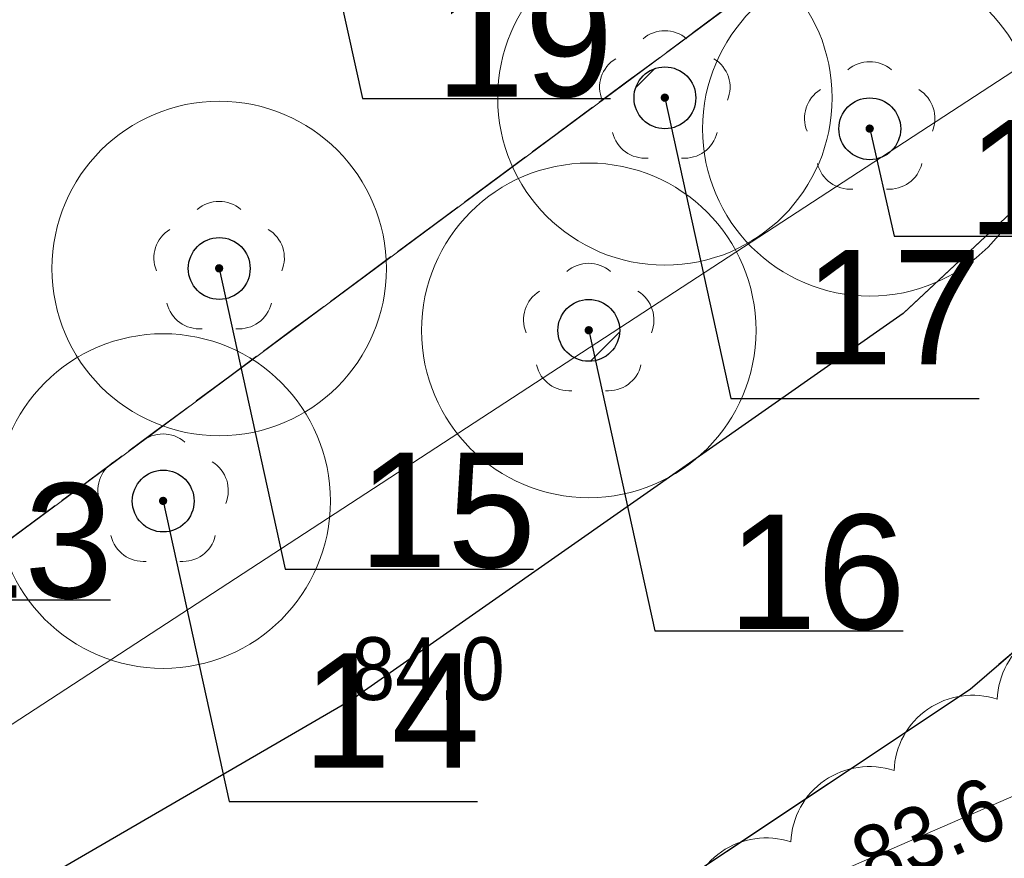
# Model space of a CAD drawing. Header units: metres. Extents: x 6540907 to 6541833, y 5893434 to 5894895.
# Tile 8 of 256: x 6540972 to 6540983, y 5893589 to 5893599. Entities that reach past the tile are written whole.
import ezdxf
from ezdxf import colors
from ezdxf.entities.mleader import LeaderData, LeaderLine
from ezdxf.enums import TextEntityAlignment as Align
from ezdxf.math import Vec2, Vec3

# ---------------------------------------------------------------- set-up
doc = ezdxf.new("R2010")
doc.units = ezdxf.units.M
doc.header["$MEASUREMENT"] = 0
for name, pattern in [('1.5_0.5', [2, 1.5, -0.5]), ('219-500', [0, 0]), ('egug-500', [1, 0.5, -0.5])]:
    doc.linetypes.add(name, pattern=pattern)
doc.layers.get('0').update_dxf_attribs({"color": 2, "linetype": 'CONTINUOUS', "lineweight": 5})
for name, color, linetype, lineweight in [('218-kontur użytku gruntowego', 251, 'CONTINUOUS', 9), ('219-działka ewidencyjna', 152, 'CONTINUOUS', 18), ('drzewo liściaste', 251, 'CONTINUOUS', 9), ('jezdnia', 251, 'CONTINUOUS', 9), ('krawężnik', 251, 'CONTINUOUS', 9), ('pikieta naturalna', 251, 'CONTINUOUS', 9), ('pikieta naturalna-Atr2', 251, 'CONTINUOUS', 9), ('przewód elektroenergetyczny podziemny', 251, 'CONTINUOUS', 9), ('rzędna-Atr2', 251, 'CONTINUOUS', 9), ('z_i_drzewa_liściste_korony', 66, 'CONTINUOUS', 20), ('z_i_drzewa_opis', 7, 'CONTINUOUS', 25)]:
    doc.layers.add(name, color=color, linetype=linetype, lineweight=lineweight)
doc.layers.add('z_i_masywy_grupy', color=7, linetype='CONTINUOUS', lineweight=13, true_color=0x7f926c)
doc.styles.add('Opisowy', font='arial.ttf')
doc.styles.get("Standard").update_dxf_attribs({"font": 'Arial', "width": 0.75})

# ---------------------------------------------------------------- blocks, each defined once
blk = doc.blocks.new('PW01')
at = {"linetype": 'Continuous', "lineweight": 13}
h = blk.add_hatch(color=0, dxfattribs=at)
edge = h.paths.add_edge_path()
edge.add_arc((0, 0), 0.045, 0, 360)
blk = doc.blocks.new('OP021')
at = {"linetype": 'Continuous', "lineweight": 13}
h = blk.add_hatch(color=0, dxfattribs=at)
edge = h.paths.add_edge_path()
edge.add_arc((0, 0), 0.05, 0, 360)
at = {"color": 0, "linetype": 'Continuous', "lineweight": 13}
for centre, start, end in [((0, 0.4), 49.272, 130.728), ((-0.38, 0.124), 121.308, 202.548), ((0.38, 0.124), 337.452, 58.692), ((-0.235, -0.324), 193.221, 274.871), ((0.235, -0.324), 265.129, 346.779)]:
    blk.add_arc(centre, 0.4, start, end, dxfattribs=at)
blk = doc.blocks.new('_None')
blk = doc.blocks.new('punkt')
h = blk.add_hatch()
h.set_pattern_fill('ANSI32', color=256, scale=0.2)
h.set_pattern_definition([(45, (-4781848.87, -5644337.08), (-1.34703841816, 1.34703841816), []), (45, (-4781847.972, -5644337.08), (-1.34703841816, 1.34703841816), [])])
edge = h.paths.add_edge_path()
edge.add_arc((0, 0), 0.243, 0, 360)
blk.add_circle((0, 0), 0.243)

msp = doc.modelspace()

# ---------------------------------------------------------------- linework, layer by layer
at = {"layer": '218-kontur użytku gruntowego', "linetype": 'egug-500', "lineweight": 18, "flags": 128}
for points in [[(6540986.55, 5893603.823), (6540919.14, 5893553.873)], [(6540919.14, 5893553.873), (6540986.55, 5893603.823)]]:
    msp.add_lwpolyline(points, dxfattribs=at)
at = {"layer": '219-działka ewidencyjna', "linetype": '219-500', "lineweight": 18, "flags": 128}
msp.add_lwpolyline([(6540986.55, 5893603.823), (6540919.14, 5893553.873)], dxfattribs=at)
at = {"layer": 'jezdnia', "linetype": '1.5_0.5', "lineweight": 18, "flags": 128}
msp.add_lwpolyline([(6540921.23, 5893551.933), (6540924.81, 5893548.553), (6540929.08, 5893553.073), (6540942.44, 5893566.903), (6540948.83, 5893570.673), (6540957.35, 5893575.643), (6540959.24, 5893576.693), (6540967.4, 5893581.433), (6540969.59, 5893582.733), (6540972.14, 5893584.133), (6540973.93, 5893585.133), (6540977.19, 5893587.023), (6540983.03, 5893590.913), (6540987.16, 5893594.463), (6540988.5, 5893595.803), (6540993.97, 5893601.253), (6540998.31, 5893606.163), (6541001.31, 5893610.353), (6541002.44, 5893611.973), (6541003.89, 5893613.983), (6541005.24, 5893615.203), (6541007.68, 5893616.123), (6541010.72, 5893616.493), (6541014.25, 5893615.853), (6541018.77, 5893614.053), (6541020.68, 5893616.033), (6541015.79, 5893620.743), (6541014.35, 5893622.973), (6541014.44, 5893625.493), (6541015.79, 5893627.063), (6541031.2, 5893636.723), (6541029.11, 5893639.573), (6541014.27, 5893631.143), (6541013.09, 5893631.253), (6541012.73, 5893632.283), (6541014.9, 5893639.033), (6541015.56, 5893640.763), (6541016.28, 5893642.473), (6541018.17, 5893645.953), (6541014.81, 5893647.663), (6541010.45, 5893637.273), (6541005.96, 5893626.093), (6541002.87, 5893619.843), (6540997.93, 5893612.263), (6540994.91, 5893608.243), (6540988.4, 5893601.173), (6540982.23, 5893595.403), (6540975.63, 5893590.783), (6540966.12, 5893585.263), (6540958.27, 5893580.933), (6540948.75, 5893575.423), (6540936.8, 5893567.973), (6540932.82, 5893564.933)], close=True, dxfattribs=at)
at = {"layer": 'krawężnik', "linetype": 'Continuous', "lineweight": 25, "flags": 128}
for points in [[(6541014.81, 5893647.663), (6541010.45, 5893637.273), (6541005.96, 5893626.093), (6541002.87, 5893619.843), (6540997.93, 5893612.263), (6540994.91, 5893608.243), (6540988.4, 5893601.173), (6540982.23, 5893595.403), (6540975.63, 5893590.783), (6540966.12, 5893585.263), (6540958.27, 5893580.933)], [(6540924.81, 5893548.553), (6540929.08, 5893553.073), (6540942.44, 5893566.903), (6540948.83, 5893570.673), (6540957.35, 5893575.643), (6540959.24, 5893576.693), (6540967.4, 5893581.433), (6540969.59, 5893582.733), (6540972.14, 5893584.133), (6540973.93, 5893585.133), (6540977.19, 5893587.023), (6540983.03, 5893590.913), (6540987.16, 5893594.463), (6540988.5, 5893595.803), (6540993.97, 5893601.253), (6540998.31, 5893606.163), (6541001.31, 5893610.353), (6541002.44, 5893611.973), (6541003.89, 5893613.983), (6541005.24, 5893615.203), (6541007.68, 5893616.123), (6541010.72, 5893616.493), (6541014.25, 5893615.853), (6541018.77, 5893614.053)]]:
    msp.add_lwpolyline(points, dxfattribs=at)
at = {"layer": 'przewód elektroenergetyczny podziemny', "linetype": 'Continuous', "lineweight": 18, "flags": 128}
for points in [[(6540949.3, 5893575.973), (6540983.91, 5893598.533), (6540995.37, 5893610.173), (6541000.93, 5893619.413), (6541019.64, 5893635.093)], [(6540953.59, 5893572.953), (6540954.1, 5893572.033), (6540965.76, 5893579.033), (6540967.15, 5893579.833), (6540968.86, 5893579.673), (6540971.41, 5893581.263), (6540972.95, 5893583.193), (6540974.46, 5893584.073), (6540976.09, 5893585.773), (6540978.74, 5893586.783), (6540981.03, 5893588.543), (6540984.37, 5893589.993), (6540988.17, 5893593.093), (6540990.95, 5893595.373), (6540992.77, 5893597.893), (6540995.48, 5893600.373), (6540998.04, 5893603.413), (6540997.07, 5893604.133)]]:
    msp.add_lwpolyline(points, dxfattribs=at)
at = {"layer": 'z_i_drzewa_liściste_korony', "linetype": 'Continuous'}
for centre in [(6540979.381, 5893597.981), (6540981.831, 5893597.611), (6540974.051, 5893595.941), (6540978.471, 5893595.201), (6540973.381, 5893593.161)]:
    msp.add_circle(centre, 2, dxfattribs=at)
at = {"layer": 'z_i_masywy_grupy', "linetype": 'Continuous'}
msp.add_lwpolyline([(6540984.589, 5893591.643, 0.5), (6540983.355, 5893590.791, 0.5), (6540982.121, 5893589.939, 0.5), (6540980.887, 5893589.086, 0.5), (6540979.652, 5893588.234, 0.5)], format="xyb", dxfattribs=at)

# ---------------------------------------------------------------- block references
at = {"layer": 'drzewo liściaste', "linetype": 'Continuous', "lineweight": 18}
for p in [(6540979.38, 5893597.983), (6540979.38, 5893597.983), (6540979.38, 5893597.983), (6540981.83, 5893597.613), (6540981.83, 5893597.613), (6540981.83, 5893597.613), (6540974.05, 5893595.943), (6540974.05, 5893595.943), (6540974.05, 5893595.943), (6540978.47, 5893595.203), (6540978.47, 5893595.203), (6540978.47, 5893595.203), (6540973.38, 5893593.163), (6540973.38, 5893593.163), (6540973.38, 5893593.163)]:
    msp.add_blockref('OP021', p, dxfattribs=at)
at = {"layer": 'pikieta naturalna', "linetype": 'Continuous', "lineweight": 13}
msp.add_blockref('PW01', (6540975.63, 5893590.783), dxfattribs=at)
at = {"layer": 'z_i_drzewa_opis', "ltscale": 0.01, "xscale": 1.520278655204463, "yscale": 1.520278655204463, "zscale": 1.520278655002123}
for p in [(6540979.381, 5893597.981), (6540981.831, 5893597.611), (6540974.051, 5893595.941), (6540978.471, 5893595.201), (6540973.381, 5893593.161)]:
    msp.add_blockref('punkt', p, dxfattribs=at)

# ---------------------------------------------------------------- texts
at = {"layer": 'pikieta naturalna-Atr2', "width": 0.9}
msp.add_text('84.0', height=0.75, dxfattribs=at).set_placement((6540975.63, 5893590.783))
at = {"layer": 'rzędna-Atr2', "width": 0.9}
msp.add_text('83.6', height=0.75, rotation=23.467, dxfattribs=at).set_placement((6540981.69, 5893588.823), align=Align.MIDDLE_LEFT)

# ---------------------------------------------------------------- leaders
at = {"layer": 'z_i_drzewa_opis'}
ml = msp.add_multileader_mtext('Standard', dxfattribs=at)
ml.set_content('19', color=256, style='Opisowy')
ml.set_leader_properties()
ml.set_arrow_properties(name='NONE')
ml.build(insert=Vec2(0, 0))
ml.multileader.update_dxf_attribs({"has_dogleg": 0, "text_left_attachment_type": 6, "text_right_attachment_type": 5, "text_top_attachment_type": 0, "text_bottom_attachment_type": 0, "dogleg_length": 1.914, "arrow_head_size": 7.005})
ctx = ml.context
ctx.base_point, ctx.char_height, ctx.arrow_head_size, ctx.landing_gap_size, ctx.plane_origin = Vec3(6540975.763, 5893597.973), 1.3683, 7.005, 0.876, Vec3(6540968.392, 5893593.588)
ctx.left_attachment, ctx.right_attachment, ctx.attachment_type = 6, 5, 2
notes = []
notes.append((ctx, [(1, (1, 1, 0), (6540972.722, 5893597.973), (1, 0), 3.041, [(0, [(6540974.974, 5893601.565), (6540975.763, 5893597.973), (6540975.763, 5893597.973), (6540975.763, 5893597.973), (6540975.763, 5893597.973), (6540975.763, 5893597.973), (6540975.763, 5893597.973), (6540975.763, 5893597.973), (6540975.763, 5893597.973), (6540975.763, 5893597.973), (6540975.763, 5893597.973), (6540975.763, 5893597.973), (6540975.763, 5893597.973), (6540975.763, 5893597.973), (6540975.763, 5893597.973), (6540975.763, 5893597.973), (6540975.763, 5893597.973), (6540975.763, 5893597.973), (6540975.763, 5893597.973), (6540975.763, 5893597.973), (6540975.763, 5893597.973), (6540975.763, 5893597.973), (6540975.763, 5893597.973), (6540975.763, 5893597.973), (6540975.763, 5893597.973), (6540975.763, 5893597.973), (6540975.763, 5893597.973), (6540975.763, 5893597.973), (6540975.763, 5893597.973), (6540975.763, 5893597.973), (6540975.763, 5893597.973), (6540975.763, 5893597.973), (6540975.763, 5893597.973), (6540975.763, 5893597.973), (6540975.763, 5893597.973), (6540975.763, 5893597.973), (6540975.763, 5893597.973), (6540975.763, 5893597.973), (6540975.763, 5893597.973), (6540975.763, 5893597.973), (6540975.763, 5893597.973), (6540975.763, 5893597.973), (6540975.763, 5893597.973), (6540975.763, 5893597.973), (6540975.763, 5893597.973), (6540975.763, 5893597.973), (6540975.763, 5893597.973), (6540975.763, 5893597.973), (6540975.763, 5893597.973), (6540975.763, 5893597.973), (6540975.763, 5893597.973), (6540975.763, 5893597.973), (6540975.763, 5893597.973), (6540975.763, 5893597.973), (6540975.763, 5893597.973), (6540975.763, 5893597.973), (6540975.763, 5893597.973), (6540975.763, 5893597.973), (6540975.763, 5893597.973), (6540975.763, 5893597.973), (6540975.763, 5893597.973), (6540975.763, 5893597.973), (6540975.763, 5893597.973), (6540975.763, 5893597.973), (6540975.763, 5893597.973), (6540975.763, 5893597.973), (6540975.763, 5893597.973), (6540975.763, 5893597.973), (6540975.763, 5893597.973), (6540975.763, 5893597.973), (6540975.763, 5893597.973), (6540975.763, 5893597.973), (6540975.763, 5893597.973), (6540975.763, 5893597.973), (6540975.763, 5893597.973), (6540975.763, 5893597.973), (6540975.763, 5893597.973), (6540975.763, 5893597.973), (6540975.763, 5893597.973), (6540975.763, 5893597.973), (6540975.763, 5893597.973), (6540975.763, 5893597.973), (6540975.763, 5893597.973), (6540975.763, 5893597.973), (6540975.763, 5893597.973), (6540975.763, 5893597.973), (6540975.763, 5893597.973), (6540975.763, 5893597.973), (6540975.763, 5893597.973), (6540975.763, 5893597.973), (6540975.763, 5893597.973), (6540975.763, 5893597.973), (6540975.763, 5893597.973), (6540975.763, 5893597.973), (6540975.763, 5893597.973), (6540975.763, 5893597.973), (6540975.763, 5893597.973), (6540975.763, 5893597.973), (6540975.763, 5893597.973), (6540975.763, 5893597.973), (6540975.763, 5893597.973), (6540975.763, 5893597.973), (6540975.763, 5893597.973), (6540975.763, 5893597.973), (6540975.763, 5893597.973), (6540975.763, 5893597.973), (6540975.763, 5893597.973), (6540975.763, 5893597.973), (6540975.763, 5893597.973), (6540975.763, 5893597.973), (6540975.763, 5893597.973), (6540975.763, 5893597.973), (6540975.763, 5893597.973), (6540975.763, 5893597.973), (6540975.763, 5893597.973), (6540975.763, 5893597.973), (6540975.763, 5893597.973), (6540975.763, 5893597.973), (6540975.763, 5893597.973), (6540975.763, 5893597.973), (6540975.763, 5893597.973), (6540975.763, 5893597.973), (6540975.763, 5893597.973), (6540975.763, 5893597.973), (6540975.763, 5893597.973), (6540975.763, 5893597.973), (6540975.763, 5893597.973), (6540975.763, 5893597.973)], 256, [])])]))
ctx.mtext.insert, ctx.mtext.flow_direction = Vec3(6540976.638, 5893599.364), 5
ml = msp.add_multileader_mtext('Standard', dxfattribs=at)
ml.set_content('17', color=256, style='Opisowy')
ml.set_leader_properties()
ml.set_arrow_properties(name='NONE')
ml.build(insert=Vec2(0, 0))
ml.multileader.update_dxf_attribs({"has_dogleg": 0, "text_left_attachment_type": 6, "text_right_attachment_type": 5, "text_top_attachment_type": 0, "text_bottom_attachment_type": 0, "dogleg_length": 1.914, "arrow_head_size": 7.005})
ctx = ml.context
ctx.base_point, ctx.char_height, ctx.arrow_head_size, ctx.landing_gap_size, ctx.plane_origin = Vec3(6540980.17, 5893594.388), 1.3683, 7.005, 0.876, Vec3(6540972.798, 5893590.004)
ctx.left_attachment, ctx.right_attachment, ctx.attachment_type = 6, 5, 2
notes.append((ctx, [(1, (1, 1, 0), (6540977.129, 5893594.388), (1, 0), 3.041, [(0, [(6540979.381, 5893597.981), (6540980.17, 5893594.388), (6540980.17, 5893594.388), (6540980.17, 5893594.388), (6540980.17, 5893594.388), (6540980.17, 5893594.388), (6540980.17, 5893594.388), (6540980.17, 5893594.388), (6540980.17, 5893594.388), (6540980.17, 5893594.388), (6540980.17, 5893594.388), (6540980.17, 5893594.388), (6540980.17, 5893594.388), (6540980.17, 5893594.388), (6540980.17, 5893594.388), (6540980.17, 5893594.388), (6540980.17, 5893594.388), (6540980.17, 5893594.388), (6540980.17, 5893594.388), (6540980.17, 5893594.388), (6540980.17, 5893594.388), (6540980.17, 5893594.388), (6540980.17, 5893594.388), (6540980.17, 5893594.388), (6540980.17, 5893594.388), (6540980.17, 5893594.388), (6540980.17, 5893594.388), (6540980.17, 5893594.388), (6540980.17, 5893594.388), (6540980.17, 5893594.388), (6540980.17, 5893594.388), (6540980.17, 5893594.388), (6540980.17, 5893594.388), (6540980.17, 5893594.388), (6540980.17, 5893594.388), (6540980.17, 5893594.388), (6540980.17, 5893594.388), (6540980.17, 5893594.388), (6540980.17, 5893594.388), (6540980.17, 5893594.388), (6540980.17, 5893594.388), (6540980.17, 5893594.388), (6540980.17, 5893594.388), (6540980.17, 5893594.388), (6540980.17, 5893594.388), (6540980.17, 5893594.388), (6540980.17, 5893594.388), (6540980.17, 5893594.388), (6540980.17, 5893594.388), (6540980.17, 5893594.388), (6540980.17, 5893594.388), (6540980.17, 5893594.388), (6540980.17, 5893594.388), (6540980.17, 5893594.388), (6540980.17, 5893594.388), (6540980.17, 5893594.388), (6540980.17, 5893594.388), (6540980.17, 5893594.388), (6540980.17, 5893594.388), (6540980.17, 5893594.388), (6540980.17, 5893594.388), (6540980.17, 5893594.388), (6540980.17, 5893594.388), (6540980.17, 5893594.388), (6540980.17, 5893594.388), (6540980.17, 5893594.388), (6540980.17, 5893594.388), (6540980.17, 5893594.388), (6540980.17, 5893594.388), (6540980.17, 5893594.388), (6540980.17, 5893594.388), (6540980.17, 5893594.388), (6540980.17, 5893594.388), (6540980.17, 5893594.388), (6540980.17, 5893594.388), (6540980.17, 5893594.388), (6540980.17, 5893594.388), (6540980.17, 5893594.388), (6540980.17, 5893594.388), (6540980.17, 5893594.388), (6540980.17, 5893594.388), (6540980.17, 5893594.388), (6540980.17, 5893594.388), (6540980.17, 5893594.388), (6540980.17, 5893594.388), (6540980.17, 5893594.388), (6540980.17, 5893594.388), (6540980.17, 5893594.388), (6540980.17, 5893594.388), (6540980.17, 5893594.388), (6540980.17, 5893594.388), (6540980.17, 5893594.388), (6540980.17, 5893594.388), (6540980.17, 5893594.388), (6540980.17, 5893594.388), (6540980.17, 5893594.388), (6540980.17, 5893594.388), (6540980.17, 5893594.388), (6540980.17, 5893594.388), (6540980.17, 5893594.388), (6540980.17, 5893594.388), (6540980.17, 5893594.388), (6540980.17, 5893594.388), (6540980.17, 5893594.388), (6540980.17, 5893594.388), (6540980.17, 5893594.388), (6540980.17, 5893594.388), (6540980.17, 5893594.388), (6540980.17, 5893594.388), (6540980.17, 5893594.388), (6540980.17, 5893594.388), (6540980.17, 5893594.388), (6540980.17, 5893594.388), (6540980.17, 5893594.388), (6540980.17, 5893594.388), (6540980.17, 5893594.388), (6540980.17, 5893594.388), (6540980.17, 5893594.388), (6540980.17, 5893594.388), (6540980.17, 5893594.388), (6540980.17, 5893594.388), (6540980.17, 5893594.388), (6540980.17, 5893594.388), (6540980.17, 5893594.388), (6540980.17, 5893594.388), (6540980.17, 5893594.388)], 256, [])])]))
ctx.mtext.insert, ctx.mtext.flow_direction = Vec3(6540981.045, 5893596.162), 5
ml = msp.add_multileader_mtext('Standard', dxfattribs=at)
ml.set_content('18', color=256, style='Opisowy')
ml.set_leader_properties()
ml.set_arrow_properties(name='NONE')
ml.build(insert=Vec2(0, 0))
ml.multileader.update_dxf_attribs({"has_dogleg": 0, "text_left_attachment_type": 6, "text_right_attachment_type": 5, "text_top_attachment_type": 0, "text_bottom_attachment_type": 0, "dogleg_length": 1.914, "arrow_head_size": 7.005})
ctx = ml.context
ctx.base_point, ctx.char_height, ctx.arrow_head_size, ctx.landing_gap_size, ctx.plane_origin = Vec3(6540982.122, 5893596.327), 1.3683, 7.005, 0.876, Vec3(6540975.248, 5893589.634)
ctx.left_attachment, ctx.right_attachment, ctx.attachment_type = 6, 5, 2
notes.append((ctx, [(1, (1, 1, 0), (6540979.082, 5893596.327), (1, 0), 3.041, [(0, [(6540981.831, 5893597.611), (6540982.122, 5893596.327), (6540982.122, 5893596.327), (6540982.122, 5893596.327), (6540982.122, 5893596.327), (6540982.122, 5893596.327), (6540982.122, 5893596.327), (6540982.122, 5893596.327), (6540982.122, 5893596.327), (6540982.122, 5893596.327), (6540982.122, 5893596.327), (6540982.122, 5893596.327), (6540982.122, 5893596.327), (6540982.122, 5893596.327), (6540982.122, 5893596.327), (6540982.122, 5893596.327), (6540982.122, 5893596.327), (6540982.122, 5893596.327), (6540982.122, 5893596.327), (6540982.122, 5893596.327), (6540982.122, 5893596.327), (6540982.122, 5893596.327), (6540982.122, 5893596.327), (6540982.122, 5893596.327), (6540982.122, 5893596.327), (6540982.122, 5893596.327), (6540982.122, 5893596.327), (6540982.122, 5893596.327), (6540982.122, 5893596.327), (6540982.122, 5893596.327), (6540982.122, 5893596.327), (6540982.122, 5893596.327), (6540982.122, 5893596.327), (6540982.122, 5893596.327), (6540982.122, 5893596.327), (6540982.122, 5893596.327), (6540982.122, 5893596.327), (6540982.122, 5893596.327), (6540982.122, 5893596.327), (6540982.122, 5893596.327), (6540982.122, 5893596.327), (6540982.122, 5893596.327), (6540982.122, 5893596.327), (6540982.122, 5893596.327), (6540982.122, 5893596.327), (6540982.122, 5893596.327), (6540982.122, 5893596.327), (6540982.122, 5893596.327), (6540982.122, 5893596.327), (6540982.122, 5893596.327), (6540982.122, 5893596.327), (6540982.122, 5893596.327), (6540982.122, 5893596.327), (6540982.122, 5893596.327), (6540982.122, 5893596.327), (6540982.122, 5893596.327), (6540982.122, 5893596.327), (6540982.122, 5893596.327), (6540982.122, 5893596.327), (6540982.122, 5893596.327), (6540982.122, 5893596.327), (6540982.122, 5893596.327), (6540982.122, 5893596.327), (6540982.122, 5893596.327), (6540982.122, 5893596.327), (6540982.122, 5893596.327), (6540982.122, 5893596.327), (6540982.122, 5893596.327), (6540982.122, 5893596.327), (6540982.122, 5893596.327), (6540982.122, 5893596.327), (6540982.122, 5893596.327), (6540982.122, 5893596.327), (6540982.122, 5893596.327), (6540982.122, 5893596.327), (6540982.122, 5893596.327), (6540982.122, 5893596.327), (6540982.122, 5893596.327), (6540982.122, 5893596.327), (6540982.122, 5893596.327), (6540982.122, 5893596.327), (6540982.122, 5893596.327), (6540982.122, 5893596.327), (6540982.122, 5893596.327), (6540982.122, 5893596.327), (6540982.122, 5893596.327), (6540982.122, 5893596.327), (6540982.122, 5893596.327), (6540982.122, 5893596.327), (6540982.122, 5893596.327), (6540982.122, 5893596.327), (6540982.122, 5893596.327), (6540982.122, 5893596.327), (6540982.122, 5893596.327), (6540982.122, 5893596.327), (6540982.122, 5893596.327), (6540982.122, 5893596.327), (6540982.122, 5893596.327), (6540982.122, 5893596.327), (6540982.122, 5893596.327), (6540982.122, 5893596.327), (6540982.122, 5893596.327), (6540982.122, 5893596.327), (6540982.122, 5893596.327), (6540982.122, 5893596.327), (6540982.122, 5893596.327), (6540982.122, 5893596.327), (6540982.122, 5893596.327), (6540982.122, 5893596.327), (6540982.122, 5893596.327), (6540982.122, 5893596.327), (6540982.122, 5893596.327), (6540982.122, 5893596.327), (6540982.122, 5893596.327), (6540982.122, 5893596.327), (6540982.122, 5893596.327), (6540982.122, 5893596.327), (6540982.122, 5893596.327), (6540982.122, 5893596.327), (6540982.122, 5893596.327), (6540982.122, 5893596.327), (6540982.122, 5893596.327), (6540982.122, 5893596.327), (6540982.122, 5893596.327), (6540982.122, 5893596.327), (6540982.122, 5893596.327)], 256, [])])]))
ctx.mtext.insert, ctx.mtext.flow_direction = Vec3(6540982.998, 5893597.718), 5
ml = msp.add_multileader_mtext('Standard', dxfattribs=at)
ml.set_content('15', color=256, style='Opisowy')
ml.set_leader_properties()
ml.set_arrow_properties(name='NONE')
ml.build(insert=Vec2(0, 0))
ml.multileader.update_dxf_attribs({"has_dogleg": 0, "text_left_attachment_type": 6, "text_right_attachment_type": 5, "text_top_attachment_type": 0, "text_bottom_attachment_type": 0, "dogleg_length": 1.914, "arrow_head_size": 7.005})
ctx = ml.context
ctx.base_point, ctx.char_height, ctx.arrow_head_size, ctx.landing_gap_size, ctx.plane_origin = Vec3(6540974.84, 5893592.348), 1.3683, 7.005, 0.876, Vec3(6540967.468, 5893587.964)
ctx.left_attachment, ctx.right_attachment, ctx.attachment_type = 6, 5, 2
notes.append((ctx, [(1, (1, 1, 0), (6540971.799, 5893592.348), (1, 0), 3.041, [(0, [(6540974.051, 5893595.941), (6540974.84, 5893592.348), (6540974.84, 5893592.348), (6540974.84, 5893592.348), (6540974.84, 5893592.348), (6540974.84, 5893592.348), (6540974.84, 5893592.348), (6540974.84, 5893592.348), (6540974.84, 5893592.348), (6540974.84, 5893592.348), (6540974.84, 5893592.348), (6540974.84, 5893592.348), (6540974.84, 5893592.348), (6540974.84, 5893592.348), (6540974.84, 5893592.348), (6540974.84, 5893592.348), (6540974.84, 5893592.348), (6540974.84, 5893592.348), (6540974.84, 5893592.348), (6540974.84, 5893592.348), (6540974.84, 5893592.348), (6540974.84, 5893592.348), (6540974.84, 5893592.348), (6540974.84, 5893592.348), (6540974.84, 5893592.348), (6540974.84, 5893592.348), (6540974.84, 5893592.348), (6540974.84, 5893592.348), (6540974.84, 5893592.348), (6540974.84, 5893592.348), (6540974.84, 5893592.348), (6540974.84, 5893592.348), (6540974.84, 5893592.348), (6540974.84, 5893592.348), (6540974.84, 5893592.348), (6540974.84, 5893592.348), (6540974.84, 5893592.348), (6540974.84, 5893592.348), (6540974.84, 5893592.348), (6540974.84, 5893592.348), (6540974.84, 5893592.348), (6540974.84, 5893592.348), (6540974.84, 5893592.348), (6540974.84, 5893592.348), (6540974.84, 5893592.348), (6540974.84, 5893592.348), (6540974.84, 5893592.348), (6540974.84, 5893592.348), (6540974.84, 5893592.348), (6540974.84, 5893592.348), (6540974.84, 5893592.348), (6540974.84, 5893592.348), (6540974.84, 5893592.348), (6540974.84, 5893592.348), (6540974.84, 5893592.348), (6540974.84, 5893592.348), (6540974.84, 5893592.348), (6540974.84, 5893592.348), (6540974.84, 5893592.348), (6540974.84, 5893592.348), (6540974.84, 5893592.348), (6540974.84, 5893592.348), (6540974.84, 5893592.348), (6540974.84, 5893592.348), (6540974.84, 5893592.348), (6540974.84, 5893592.348), (6540974.84, 5893592.348), (6540974.84, 5893592.348), (6540974.84, 5893592.348), (6540974.84, 5893592.348), (6540974.84, 5893592.348), (6540974.84, 5893592.348), (6540974.84, 5893592.348), (6540974.84, 5893592.348), (6540974.84, 5893592.348), (6540974.84, 5893592.348), (6540974.84, 5893592.348), (6540974.84, 5893592.348), (6540974.84, 5893592.348), (6540974.84, 5893592.348), (6540974.84, 5893592.348), (6540974.84, 5893592.348), (6540974.84, 5893592.348), (6540974.84, 5893592.348), (6540974.84, 5893592.348), (6540974.84, 5893592.348), (6540974.84, 5893592.348), (6540974.84, 5893592.348), (6540974.84, 5893592.348), (6540974.84, 5893592.348), (6540974.84, 5893592.348), (6540974.84, 5893592.348), (6540974.84, 5893592.348), (6540974.84, 5893592.348), (6540974.84, 5893592.348), (6540974.84, 5893592.348), (6540974.84, 5893592.348), (6540974.84, 5893592.348), (6540974.84, 5893592.348), (6540974.84, 5893592.348), (6540974.84, 5893592.348), (6540974.84, 5893592.348), (6540974.84, 5893592.348), (6540974.84, 5893592.348), (6540974.84, 5893592.348), (6540974.84, 5893592.348), (6540974.84, 5893592.348), (6540974.84, 5893592.348), (6540974.84, 5893592.348), (6540974.84, 5893592.348), (6540974.84, 5893592.348), (6540974.84, 5893592.348), (6540974.84, 5893592.348), (6540974.84, 5893592.348), (6540974.84, 5893592.348), (6540974.84, 5893592.348), (6540974.84, 5893592.348), (6540974.84, 5893592.348), (6540974.84, 5893592.348), (6540974.84, 5893592.348), (6540974.84, 5893592.348), (6540974.84, 5893592.348), (6540974.84, 5893592.348), (6540974.84, 5893592.348), (6540974.84, 5893592.348), (6540974.84, 5893592.348)], 256, [])])]))
ctx.mtext.insert, ctx.mtext.flow_direction = Vec3(6540975.715, 5893593.74), 5
ml = msp.add_multileader_mtext('Standard', dxfattribs=at)
ml.set_content('16', color=256, style='Opisowy')
ml.set_leader_properties()
ml.set_arrow_properties(name='NONE')
ml.build(insert=Vec2(0, 0))
ml.multileader.update_dxf_attribs({"has_dogleg": 0, "text_left_attachment_type": 6, "text_right_attachment_type": 5, "text_top_attachment_type": 0, "text_bottom_attachment_type": 0, "dogleg_length": 1.914, "arrow_head_size": 7.005})
ctx = ml.context
ctx.base_point, ctx.char_height, ctx.arrow_head_size, ctx.landing_gap_size, ctx.plane_origin = Vec3(6540979.26, 5893591.608), 1.3683, 7.005, 0.876, Vec3(6540971.888, 5893587.224)
ctx.left_attachment, ctx.right_attachment, ctx.attachment_type = 6, 5, 2
notes.append((ctx, [(1, (1, 1, 0), (6540976.219, 5893591.608), (1, 0), 3.041, [(0, [(6540978.471, 5893595.201), (6540979.26, 5893591.608), (6540979.26, 5893591.608), (6540979.26, 5893591.608), (6540979.26, 5893591.608), (6540979.26, 5893591.608), (6540979.26, 5893591.608), (6540979.26, 5893591.608), (6540979.26, 5893591.608), (6540979.26, 5893591.608), (6540979.26, 5893591.608), (6540979.26, 5893591.608), (6540979.26, 5893591.608), (6540979.26, 5893591.608), (6540979.26, 5893591.608), (6540979.26, 5893591.608), (6540979.26, 5893591.608), (6540979.26, 5893591.608), (6540979.26, 5893591.608), (6540979.26, 5893591.608), (6540979.26, 5893591.608), (6540979.26, 5893591.608), (6540979.26, 5893591.608), (6540979.26, 5893591.608), (6540979.26, 5893591.608), (6540979.26, 5893591.608), (6540979.26, 5893591.608), (6540979.26, 5893591.608), (6540979.26, 5893591.608), (6540979.26, 5893591.608), (6540979.26, 5893591.608), (6540979.26, 5893591.608), (6540979.26, 5893591.608), (6540979.26, 5893591.608), (6540979.26, 5893591.608), (6540979.26, 5893591.608), (6540979.26, 5893591.608), (6540979.26, 5893591.608), (6540979.26, 5893591.608), (6540979.26, 5893591.608), (6540979.26, 5893591.608), (6540979.26, 5893591.608), (6540979.26, 5893591.608), (6540979.26, 5893591.608), (6540979.26, 5893591.608), (6540979.26, 5893591.608), (6540979.26, 5893591.608), (6540979.26, 5893591.608), (6540979.26, 5893591.608), (6540979.26, 5893591.608), (6540979.26, 5893591.608), (6540979.26, 5893591.608), (6540979.26, 5893591.608), (6540979.26, 5893591.608), (6540979.26, 5893591.608), (6540979.26, 5893591.608), (6540979.26, 5893591.608), (6540979.26, 5893591.608), (6540979.26, 5893591.608), (6540979.26, 5893591.608), (6540979.26, 5893591.608), (6540979.26, 5893591.608), (6540979.26, 5893591.608), (6540979.26, 5893591.608), (6540979.26, 5893591.608), (6540979.26, 5893591.608), (6540979.26, 5893591.608), (6540979.26, 5893591.608), (6540979.26, 5893591.608), (6540979.26, 5893591.608), (6540979.26, 5893591.608), (6540979.26, 5893591.608), (6540979.26, 5893591.608), (6540979.26, 5893591.608), (6540979.26, 5893591.608), (6540979.26, 5893591.608), (6540979.26, 5893591.608), (6540979.26, 5893591.608), (6540979.26, 5893591.608), (6540979.26, 5893591.608), (6540979.26, 5893591.608), (6540979.26, 5893591.608), (6540979.26, 5893591.608), (6540979.26, 5893591.608), (6540979.26, 5893591.608), (6540979.26, 5893591.608), (6540979.26, 5893591.608), (6540979.26, 5893591.608), (6540979.26, 5893591.608), (6540979.26, 5893591.608), (6540979.26, 5893591.608), (6540979.26, 5893591.608), (6540979.26, 5893591.608), (6540979.26, 5893591.608), (6540979.26, 5893591.608), (6540979.26, 5893591.608), (6540979.26, 5893591.608), (6540979.26, 5893591.608), (6540979.26, 5893591.608), (6540979.26, 5893591.608), (6540979.26, 5893591.608), (6540979.26, 5893591.608), (6540979.26, 5893591.608), (6540979.26, 5893591.608), (6540979.26, 5893591.608), (6540979.26, 5893591.608), (6540979.26, 5893591.608), (6540979.26, 5893591.608), (6540979.26, 5893591.608), (6540979.26, 5893591.608), (6540979.26, 5893591.608), (6540979.26, 5893591.608), (6540979.26, 5893591.608), (6540979.26, 5893591.608), (6540979.26, 5893591.608), (6540979.26, 5893591.608), (6540979.26, 5893591.608), (6540979.26, 5893591.608), (6540979.26, 5893591.608), (6540979.26, 5893591.608), (6540979.26, 5893591.608), (6540979.26, 5893591.608), (6540979.26, 5893591.608), (6540979.26, 5893591.608), (6540979.26, 5893591.608), (6540979.26, 5893591.608)], 256, [])])]))
ctx.mtext.insert, ctx.mtext.flow_direction = Vec3(6540980.135, 5893593), 5
ml = msp.add_multileader_mtext('Standard', dxfattribs=at)
ml.set_content('13', color=256, style='Opisowy')
ml.set_leader_properties()
ml.set_arrow_properties(name='NONE')
ml.build(insert=Vec2(0, 0))
ml.multileader.update_dxf_attribs({"has_dogleg": 0, "text_left_attachment_type": 6, "text_right_attachment_type": 5, "text_top_attachment_type": 0, "text_bottom_attachment_type": 0, "dogleg_length": 1.914, "arrow_head_size": 7.005})
ctx = ml.context
ctx.base_point, ctx.char_height, ctx.arrow_head_size, ctx.landing_gap_size, ctx.plane_origin = Vec3(6540969.78, 5893591.982), 1.3683, 7.005, 0.876, Vec3(6540962.918, 5893585.404)
ctx.left_attachment, ctx.right_attachment, ctx.attachment_type = 6, 5, 2
notes.append((ctx, [(1, (1, 1, 0), (6540966.74, 5893591.982), (1, 0), 3.041, [(0, [(6540969.501, 5893593.381), (6540969.78, 5893591.982), (6540969.78, 5893591.982), (6540969.78, 5893591.982), (6540969.78, 5893591.982), (6540969.78, 5893591.982), (6540969.78, 5893591.982), (6540969.78, 5893591.982), (6540969.78, 5893591.982), (6540969.78, 5893591.982), (6540969.78, 5893591.982), (6540969.78, 5893591.982), (6540969.78, 5893591.982), (6540969.78, 5893591.982), (6540969.78, 5893591.982), (6540969.78, 5893591.982), (6540969.78, 5893591.982), (6540969.78, 5893591.982), (6540969.78, 5893591.982), (6540969.78, 5893591.982), (6540969.78, 5893591.982), (6540969.78, 5893591.982), (6540969.78, 5893591.982), (6540969.78, 5893591.982), (6540969.78, 5893591.982), (6540969.78, 5893591.982), (6540969.78, 5893591.982), (6540969.78, 5893591.982), (6540969.78, 5893591.982), (6540969.78, 5893591.982), (6540969.78, 5893591.982), (6540969.78, 5893591.982), (6540969.78, 5893591.982), (6540969.78, 5893591.982), (6540969.78, 5893591.982), (6540969.78, 5893591.982), (6540969.78, 5893591.982), (6540969.78, 5893591.982), (6540969.78, 5893591.982), (6540969.78, 5893591.982), (6540969.78, 5893591.982), (6540969.78, 5893591.982), (6540969.78, 5893591.982), (6540969.78, 5893591.982), (6540969.78, 5893591.982), (6540969.78, 5893591.982), (6540969.78, 5893591.982), (6540969.78, 5893591.982), (6540969.78, 5893591.982), (6540969.78, 5893591.982), (6540969.78, 5893591.982), (6540969.78, 5893591.982), (6540969.78, 5893591.982), (6540969.78, 5893591.982), (6540969.78, 5893591.982), (6540969.78, 5893591.982), (6540969.78, 5893591.982), (6540969.78, 5893591.982), (6540969.78, 5893591.982), (6540969.78, 5893591.982), (6540969.78, 5893591.982), (6540969.78, 5893591.982), (6540969.78, 5893591.982), (6540969.78, 5893591.982), (6540969.78, 5893591.982), (6540969.78, 5893591.982), (6540969.78, 5893591.982), (6540969.78, 5893591.982), (6540969.78, 5893591.982), (6540969.78, 5893591.982), (6540969.78, 5893591.982), (6540969.78, 5893591.982), (6540969.78, 5893591.982), (6540969.78, 5893591.982), (6540969.78, 5893591.982), (6540969.78, 5893591.982), (6540969.78, 5893591.982), (6540969.78, 5893591.982), (6540969.78, 5893591.982), (6540969.78, 5893591.982), (6540969.78, 5893591.982), (6540969.78, 5893591.982), (6540969.78, 5893591.982), (6540969.78, 5893591.982), (6540969.78, 5893591.982), (6540969.78, 5893591.982), (6540969.78, 5893591.982), (6540969.78, 5893591.982), (6540969.78, 5893591.982), (6540969.78, 5893591.982), (6540969.78, 5893591.982), (6540969.78, 5893591.982), (6540969.78, 5893591.982), (6540969.78, 5893591.982), (6540969.78, 5893591.982), (6540969.78, 5893591.982), (6540969.78, 5893591.982), (6540969.78, 5893591.982), (6540969.78, 5893591.982), (6540969.78, 5893591.982), (6540969.78, 5893591.982), (6540969.78, 5893591.982), (6540969.78, 5893591.982), (6540969.78, 5893591.982), (6540969.78, 5893591.982), (6540969.78, 5893591.982), (6540969.78, 5893591.982), (6540969.78, 5893591.982), (6540969.78, 5893591.982), (6540969.78, 5893591.982), (6540969.78, 5893591.982), (6540969.78, 5893591.982), (6540969.78, 5893591.982), (6540969.78, 5893591.982), (6540969.78, 5893591.982), (6540969.78, 5893591.982), (6540969.78, 5893591.982), (6540969.78, 5893591.982), (6540969.78, 5893591.982), (6540969.78, 5893591.982), (6540969.78, 5893591.982), (6540969.78, 5893591.982), (6540969.78, 5893591.982), (6540969.78, 5893591.982), (6540969.78, 5893591.982), (6540969.78, 5893591.982)], 256, [])])]))
ctx.mtext.insert, ctx.mtext.flow_direction = Vec3(6540970.656, 5893593.374), 5
ml = msp.add_multileader_mtext('Standard', dxfattribs=at)
ml.set_content('14', color=256, style='Opisowy')
ml.set_leader_properties()
ml.set_arrow_properties(name='NONE')
ml.build(insert=Vec2(0, 0))
ml.multileader.update_dxf_attribs({"has_dogleg": 0, "text_left_attachment_type": 6, "text_right_attachment_type": 5, "text_top_attachment_type": 0, "text_bottom_attachment_type": 0, "dogleg_length": 1.914, "arrow_head_size": 7.005})
ctx = ml.context
ctx.base_point, ctx.char_height, ctx.arrow_head_size, ctx.landing_gap_size, ctx.plane_origin = Vec3(6540974.17, 5893589.568), 1.3683, 7.005, 0.876, Vec3(6540966.798, 5893585.184)
ctx.left_attachment, ctx.right_attachment, ctx.attachment_type = 6, 5, 2
notes.append((ctx, [(1, (1, 1, 0), (6540971.129, 5893589.568), (1, 0), 3.041, [(0, [(6540973.381, 5893593.161), (6540974.17, 5893589.568), (6540974.17, 5893589.568), (6540974.17, 5893589.568), (6540974.17, 5893589.568), (6540974.17, 5893589.568), (6540974.17, 5893589.568), (6540974.17, 5893589.568), (6540974.17, 5893589.568), (6540974.17, 5893589.568), (6540974.17, 5893589.568), (6540974.17, 5893589.568), (6540974.17, 5893589.568), (6540974.17, 5893589.568), (6540974.17, 5893589.568), (6540974.17, 5893589.568), (6540974.17, 5893589.568), (6540974.17, 5893589.568), (6540974.17, 5893589.568), (6540974.17, 5893589.568), (6540974.17, 5893589.568), (6540974.17, 5893589.568), (6540974.17, 5893589.568), (6540974.17, 5893589.568), (6540974.17, 5893589.568), (6540974.17, 5893589.568), (6540974.17, 5893589.568), (6540974.17, 5893589.568), (6540974.17, 5893589.568), (6540974.17, 5893589.568), (6540974.17, 5893589.568), (6540974.17, 5893589.568), (6540974.17, 5893589.568), (6540974.17, 5893589.568), (6540974.17, 5893589.568), (6540974.17, 5893589.568), (6540974.17, 5893589.568), (6540974.17, 5893589.568), (6540974.17, 5893589.568), (6540974.17, 5893589.568), (6540974.17, 5893589.568), (6540974.17, 5893589.568), (6540974.17, 5893589.568), (6540974.17, 5893589.568), (6540974.17, 5893589.568), (6540974.17, 5893589.568), (6540974.17, 5893589.568), (6540974.17, 5893589.568), (6540974.17, 5893589.568), (6540974.17, 5893589.568), (6540974.17, 5893589.568), (6540974.17, 5893589.568), (6540974.17, 5893589.568), (6540974.17, 5893589.568), (6540974.17, 5893589.568), (6540974.17, 5893589.568), (6540974.17, 5893589.568), (6540974.17, 5893589.568), (6540974.17, 5893589.568), (6540974.17, 5893589.568), (6540974.17, 5893589.568), (6540974.17, 5893589.568), (6540974.17, 5893589.568), (6540974.17, 5893589.568), (6540974.17, 5893589.568), (6540974.17, 5893589.568), (6540974.17, 5893589.568), (6540974.17, 5893589.568), (6540974.17, 5893589.568), (6540974.17, 5893589.568), (6540974.17, 5893589.568), (6540974.17, 5893589.568), (6540974.17, 5893589.568), (6540974.17, 5893589.568), (6540974.17, 5893589.568), (6540974.17, 5893589.568), (6540974.17, 5893589.568), (6540974.17, 5893589.568), (6540974.17, 5893589.568), (6540974.17, 5893589.568), (6540974.17, 5893589.568), (6540974.17, 5893589.568), (6540974.17, 5893589.568), (6540974.17, 5893589.568), (6540974.17, 5893589.568), (6540974.17, 5893589.568), (6540974.17, 5893589.568), (6540974.17, 5893589.568), (6540974.17, 5893589.568), (6540974.17, 5893589.568), (6540974.17, 5893589.568), (6540974.17, 5893589.568), (6540974.17, 5893589.568), (6540974.17, 5893589.568), (6540974.17, 5893589.568), (6540974.17, 5893589.568), (6540974.17, 5893589.568), (6540974.17, 5893589.568), (6540974.17, 5893589.568), (6540974.17, 5893589.568), (6540974.17, 5893589.568), (6540974.17, 5893589.568), (6540974.17, 5893589.568), (6540974.17, 5893589.568), (6540974.17, 5893589.568), (6540974.17, 5893589.568), (6540974.17, 5893589.568), (6540974.17, 5893589.568), (6540974.17, 5893589.568), (6540974.17, 5893589.568), (6540974.17, 5893589.568), (6540974.17, 5893589.568), (6540974.17, 5893589.568), (6540974.17, 5893589.568), (6540974.17, 5893589.568), (6540974.17, 5893589.568), (6540974.17, 5893589.568), (6540974.17, 5893589.568), (6540974.17, 5893589.568), (6540974.17, 5893589.568), (6540974.17, 5893589.568), (6540974.17, 5893589.568), (6540974.17, 5893589.568), (6540974.17, 5893589.568), (6540974.17, 5893589.568), (6540974.17, 5893589.568)], 256, [])])]))
ctx.mtext.insert, ctx.mtext.flow_direction = Vec3(6540975.045, 5893591.342), 5
ml = msp.add_multileader_mtext('Standard', dxfattribs=at)
ml.set_content('10', color=256, style='Opisowy')
ml.set_leader_properties()
ml.set_arrow_properties(name='NONE')
ml.build(insert=Vec2(0, 0))
ml.multileader.update_dxf_attribs({"has_dogleg": 0, "text_left_attachment_type": 6, "text_right_attachment_type": 5, "text_top_attachment_type": 0, "text_bottom_attachment_type": 0, "dogleg_length": 1.914, "arrow_head_size": 7.005})
ctx = ml.context
ctx.base_point, ctx.char_height, ctx.arrow_head_size, ctx.landing_gap_size, ctx.plane_origin = Vec3(6540970.32, 5893587.308), 1.3683, 7.005, 0.876, Vec3(6540962.948, 5893582.924)
ctx.left_attachment, ctx.right_attachment, ctx.attachment_type = 6, 5, 2
notes.append((ctx, [(1, (1, 1, 0), (6540967.279, 5893587.308), (1, 0), 3.041, [(0, [(6540969.531, 5893590.901), (6540970.32, 5893587.308), (6540970.32, 5893587.308), (6540970.32, 5893587.308), (6540970.32, 5893587.308), (6540970.32, 5893587.308), (6540970.32, 5893587.308), (6540970.32, 5893587.308), (6540970.32, 5893587.308), (6540970.32, 5893587.308), (6540970.32, 5893587.308), (6540970.32, 5893587.308), (6540970.32, 5893587.308), (6540970.32, 5893587.308), (6540970.32, 5893587.308), (6540970.32, 5893587.308), (6540970.32, 5893587.308), (6540970.32, 5893587.308), (6540970.32, 5893587.308), (6540970.32, 5893587.308), (6540970.32, 5893587.308), (6540970.32, 5893587.308), (6540970.32, 5893587.308), (6540970.32, 5893587.308), (6540970.32, 5893587.308), (6540970.32, 5893587.308), (6540970.32, 5893587.308), (6540970.32, 5893587.308), (6540970.32, 5893587.308), (6540970.32, 5893587.308), (6540970.32, 5893587.308), (6540970.32, 5893587.308), (6540970.32, 5893587.308), (6540970.32, 5893587.308), (6540970.32, 5893587.308), (6540970.32, 5893587.308), (6540970.32, 5893587.308), (6540970.32, 5893587.308), (6540970.32, 5893587.308), (6540970.32, 5893587.308), (6540970.32, 5893587.308), (6540970.32, 5893587.308), (6540970.32, 5893587.308), (6540970.32, 5893587.308), (6540970.32, 5893587.308), (6540970.32, 5893587.308), (6540970.32, 5893587.308), (6540970.32, 5893587.308), (6540970.32, 5893587.308), (6540970.32, 5893587.308), (6540970.32, 5893587.308), (6540970.32, 5893587.308), (6540970.32, 5893587.308), (6540970.32, 5893587.308), (6540970.32, 5893587.308), (6540970.32, 5893587.308), (6540970.32, 5893587.308), (6540970.32, 5893587.308), (6540970.32, 5893587.308), (6540970.32, 5893587.308), (6540970.32, 5893587.308), (6540970.32, 5893587.308), (6540970.32, 5893587.308), (6540970.32, 5893587.308), (6540970.32, 5893587.308), (6540970.32, 5893587.308), (6540970.32, 5893587.308), (6540970.32, 5893587.308), (6540970.32, 5893587.308), (6540970.32, 5893587.308), (6540970.32, 5893587.308), (6540970.32, 5893587.308), (6540970.32, 5893587.308), (6540970.32, 5893587.308), (6540970.32, 5893587.308), (6540970.32, 5893587.308), (6540970.32, 5893587.308), (6540970.32, 5893587.308), (6540970.32, 5893587.308), (6540970.32, 5893587.308), (6540970.32, 5893587.308), (6540970.32, 5893587.308), (6540970.32, 5893587.308), (6540970.32, 5893587.308), (6540970.32, 5893587.308), (6540970.32, 5893587.308), (6540970.32, 5893587.308), (6540970.32, 5893587.308), (6540970.32, 5893587.308), (6540970.32, 5893587.308), (6540970.32, 5893587.308), (6540970.32, 5893587.308), (6540970.32, 5893587.308), (6540970.32, 5893587.308), (6540970.32, 5893587.308), (6540970.32, 5893587.308), (6540970.32, 5893587.308), (6540970.32, 5893587.308), (6540970.32, 5893587.308), (6540970.32, 5893587.308), (6540970.32, 5893587.308), (6540970.32, 5893587.308), (6540970.32, 5893587.308), (6540970.32, 5893587.308), (6540970.32, 5893587.308), (6540970.32, 5893587.308), (6540970.32, 5893587.308), (6540970.32, 5893587.308), (6540970.32, 5893587.308), (6540970.32, 5893587.308), (6540970.32, 5893587.308), (6540970.32, 5893587.308), (6540970.32, 5893587.308), (6540970.32, 5893587.308), (6540970.32, 5893587.308), (6540970.32, 5893587.308), (6540970.32, 5893587.308), (6540970.32, 5893587.308), (6540970.32, 5893587.308), (6540970.32, 5893587.308), (6540970.32, 5893587.308), (6540970.32, 5893587.308), (6540970.32, 5893587.308), (6540970.32, 5893587.308), (6540970.32, 5893587.308), (6540970.32, 5893587.308)], 256, [])])]))
ctx.mtext.insert, ctx.mtext.flow_direction = Vec3(6540971.195, 5893588.7), 5
for ctx, leaders in notes:
    for number, flags, end, landing, length, lines in leaders:
        leader = LeaderData()
        leader.index, (leader.has_last_leader_line, leader.has_dogleg_vector, leader.attachment_direction) = number, flags
        leader.last_leader_point, leader.dogleg_vector, leader.dogleg_length = Vec3(end), Vec3(landing), length
        for number, points, colour, breaks in lines:
            line = LeaderLine()
            line.index, line.vertices, line.color, line.breaks = number, Vec3.list(points), colors.encode_raw_color(colour), breaks
            leader.lines.append(line)
        ctx.leaders.append(leader)

doc.saveas('drawing.dxf')
